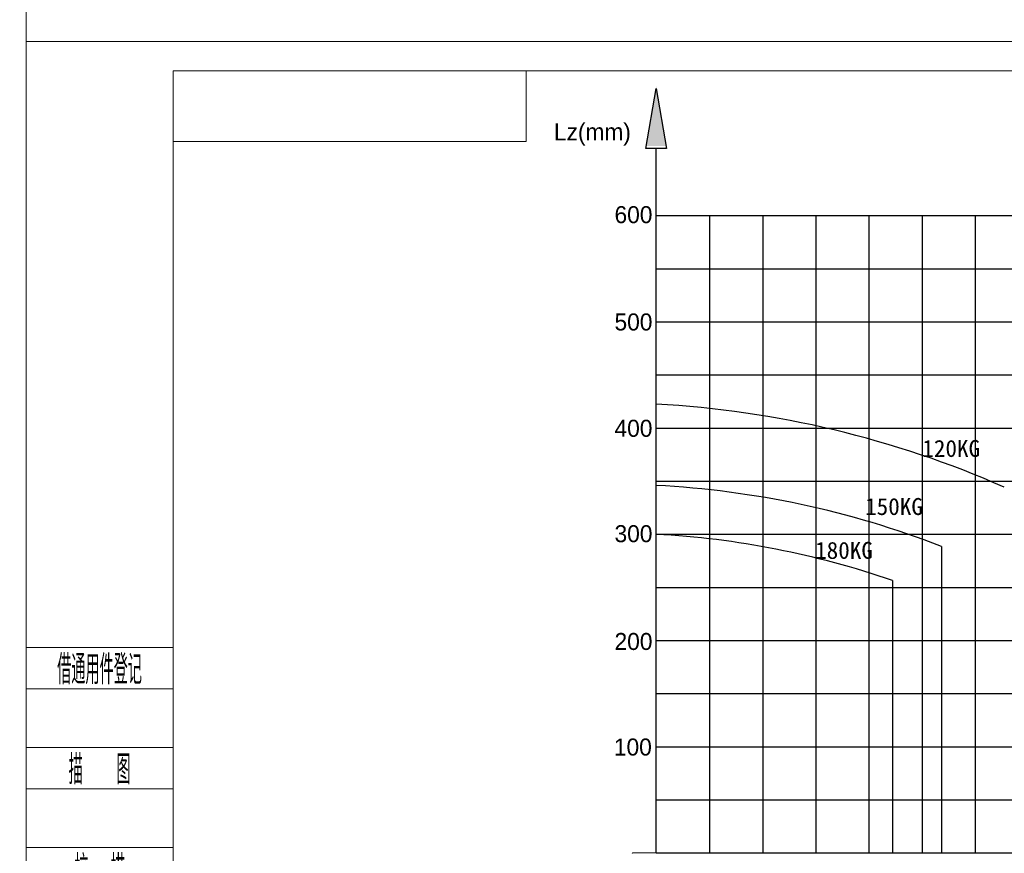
# Model space of a CAD drawing. Header units: millimetres. Extents: x -10540 to 6039, y -7467 to 6433.
# Tile 153 of 177: x 4966 to 5569, y -7208 to -6698. Entities that reach past the tile are written whole.
import ezdxf
from ezdxf.enums import TextEntityAlignment as Align

# ---------------------------------------------------------------- set-up
doc = ezdxf.new("R2010")
doc.units = ezdxf.units.MM
doc.header["$LTSCALE"] = 8
for name, color, linetype, lineweight in [('1轮廓实线层', 7, 'Continuous', 18), ('2细线层', 4, 'Continuous', 13), ('6文字层', 3, 'Continuous', 13), ('图框层', 7, 'Continuous', 18)]:
    doc.layers.add(name, color=color, linetype=linetype, lineweight=lineweight)
doc.layers.add('剖面线层', color=7, linetype='Continuous')
doc.styles.add('PC_TEXTSTYLE', font='ISOCP.SHX', dxfattribs={"width": 0.707, "bigfont": 'GBCBIG.SHX'})
doc.styles.add('SLDTEXTSTYLE0', font='txt')

# ---------------------------------------------------------------- blocks, each defined once
blk = doc.blocks.new('ZwmFrameMain_2_A4^_^无分区图框^_^portrait')
at = {"layer": '2细线层'}
blk.add_line((185, 292), (185, -5), dxfattribs=at)
blk = doc.blocks.new('ZwmFrameMain_3_A4^_^无分区图框^_^landscape')
at = {"layer": '1轮廓实线层'}
for p in [(0, 0), (267, 200)]:
    blk.add_line(p, (0, 200), dxfattribs=at)
at = {"layer": '2细线层'}
for p in [(-25, -5), (272, 205)]:
    blk.add_line(p, (-25, 205), dxfattribs=at)
blk = doc.blocks.new('ZwmFrameMain_3_图样代号')
at = {"layer": '2细线层', "linetype": 'Continuous'}
for p in [(60, 0), (0, -12)]:
    blk.add_line(p, (60, -12), dxfattribs=at)
at = {"layer": '6文字层', "style": 'PC_TEXTSTYLE', "width": 2.827942}
blk.add_attdef('图样代号', text='', height=7, rotation=180, dxfattribs=at).set_placement((58.24, -2.4), (2.35, -2.4), align=Align.FIT)
blk = doc.blocks.new('ZwmFrameMain_3_附加栏')
at = {"layer": '2细线层'}
for p, q in [((-25, 102), (0, 102)), ((-25, 95), (0, 95)), ((-25, 85), (0, 85)), ((-25, 78), (0, 78)), ((-25, 68), (0, 68)), ((-25, 61), (0, 61)), ((-25, 51), (0, 51)), ((-25, 44), (0, 44)), ((-25, 34), (0, 34)), ((-25, 27), (0, 27)), ((-25, 17), (0, 17)), ((-25, 10), (0, 10)), ((-25, 0), (0, 0))]:
    blk.add_line(p, q, dxfattribs=at)
at = {"layer": '6文字层', "color": 3, "style": 'PC_TEXTSTYLE'}
for s, width, p in [('借通用件登记', 0.667, (-12.5, 98.5)), ('描   图', 0.6667, (-12.5, 81.5)), ('校  描', 0.667, (-12.5, 64.5)), ('旧底图总号', 0.667, (-12.5, 47.5)), ('签  字', 0.667, (-12.5, 30.5)), ('日  期', 0.667, (-12.49, 13.6))]:
    blk.add_text(s, height=5, dxfattribs=dict(at, width=width)).set_placement(p, align=Align.MIDDLE)
at = {"layer": '6文字层', "style": 'PC_TEXTSTYLE'}
for tag, width, p, p2 in [('借通用件登记', 0.671328, (-23.44, 86.36), (-1.25, 86.36)), ('描图', 2.120922, (-23.44, 69.36), (-1.25, 69.36)), ('校图', 2.149976, (-23.75, 52.06), (-1.25, 52.06)), ('旧底图总号', 0.761452, (-22.84, 35.67), (-1.86, 35.67)), ('签字', 2.026939, (-23.14, 18.37), (-1.56, 18.37)), ('日期', 1.89999, (-22.84, 1.37), (-2.17, 1.37))]:
    blk.add_attdef(tag, text='', height=5, dxfattribs=dict(at, width=width)).set_placement(p, p2, align=Align.FIT)
blk = doc.blocks.new('*U73')
blk.add_line((-113.75, 0), (211.43, 0))
blk = doc.blocks.new('*U74')
at = {"color": 0, "linetype": 'ByBlock', "lineweight": -2, "transparency": 16777216}
for p in [(0, 357.5), (0, 325), (0, 292.5), (0, 260), (0, 227.5), (0, 195), (0, 162.5), (0, 130), (0, 97.5), (0, 65), (0, 32.5), (0, 0)]:
    blk.add_blockref('*U73', p, dxfattribs=at)
blk = doc.blocks.new('*U71')
blk.add_line((0.72, 260), (0.72, -130))
blk = doc.blocks.new('*U72')
at = {"color": 0, "linetype": 'ByBlock', "lineweight": -2, "transparency": 16777216}
for p in [(0, 0), (32.5, 0), (65, 0), (97.5, 0), (130, 0), (162.5, 0), (195, 0), (227.5, 0), (260, 0), (292.5, 0)]:
    blk.add_blockref('*U71', p, dxfattribs=at)

msp = doc.modelspace()

# ---------------------------------------------------------------- hatches: boundary and pattern name
h = msp.add_hatch(color=256)
h.dxf.hatch_style = 1
h.paths.add_polyline_path([(5349.66, -6774.84), (5362.25, -6774.84), (5355.96, -6738.17)])

# ---------------------------------------------------------------- linework, layer by layer
for q in [(5355.84, -6776.4), (5732.27, -7207.4)]:
    msp.add_line((5355.84, -7207.4), q)
at = {"lineweight": 30}
for p, q in [((5530.34, -7019.82), (5530.34, -7207.4)), ((5500.44, -7040.68), (5500.44, -7207.4))]:
    msp.add_line(p, q, dxfattribs=at)
at = {"color": 7, "linetype": 'Continuous', "lineweight": 18}
for p, q in [((5341.35, -7207.4), (5341.1, -7207.83)), ((5341.35, -7207.4), (5370.32, -7207.4)), ((5370.57, -7207.83), (5370.32, -7207.4))]:
    msp.add_line(p, q, dxfattribs=at)
msp.add_lwpolyline([(5355.84, -6739.73), (5362.13, -6776.4), (5349.54, -6776.4)], close=True)
at = {"lineweight": 30}
for centre, radius, start, end in [((5322.86, -7543.25), 611.33, 66.27608, 86.90761), ((5327.38, -7542.94), 561.11, 68.79463, 87.09319), ((5326.37, -7546.87), 535.28, 71.02229, 86.84426)]:
    msp.add_arc(centre, radius, start, end, dxfattribs=at)

# ---------------------------------------------------------------- block references
at = {"color": 9, "lineweight": 18, "true_color": 0xc7c8ca}
for name, p in [('*U74', (5469.59, -7174.9)), ('*U72', (5387.8, -7077.4))]:
    msp.add_blockref(name, p, dxfattribs=at)
at = {"layer": '图框层'}
for name, p, xscale, yscale, zscale in [('ZwmFrameMain_2_A4^_^无分区图框^_^portrait', (3305.24, -7421.93), 9, 9, 9), ('ZwmFrameMain_3_A4^_^无分区图框^_^landscape', (5060.24, -7448.93), 3.6, 3.6, 3.6), ('ZwmFrameMain_3_图样代号', (5060.24, -6728.93), 3.6, 3.6, 3.6), ('ZwmFrameMain_3_附加栏', (5060.24, -7448.93), 3.6, 3.6, 3.6)]:
    msp.add_blockref(name, p, dxfattribs=dict(at, xscale=xscale, yscale=yscale, zscale=zscale))

# ---------------------------------------------------------------- texts
at = {"layer": '剖面线层', "char_height": 10.4, "attachment_point": 2, "style": 'SLDTEXTSTYLE0'}
for s, insert in [('{\\fDengXian|b0|i0|c134|p2;\\C3;Lz(mm)}', (5316.79, -6761.01)), ('{\\fDengXian|b0|i0|c134|p2;\\C3;600}', (5341.92, -6811.65)), ('{\\fDengXian|b0|i0|c134|p2;\\C3;500}', (5341.92, -6877.31)), ('{\\fDengXian|b0|i0|c134|p2;\\C3;400}', (5341.92, -6942.37)), ('{\\C3;120KG}', (5536.32, -6954.69)), ('{\\C3;150KG}', (5501.32, -6990.23)), ('{\\fDengXian|b0|i0|c134|p2;\\C3;300}', (5341.93, -7006.85)), ('{\\C3;180KG}', (5470.73, -7017.05)), ('{\\fDengXian|b0|i0|c134|p2;\\C3;200}', (5341.93, -7072.8)), ('{\\fDengXian|b0|i0|c134|p2;\\C3;100}', (5341.53, -7137.38))]:
    msp.add_mtext(s, dxfattribs=dict(at, insert=insert))

doc.saveas('drawing.dxf')
